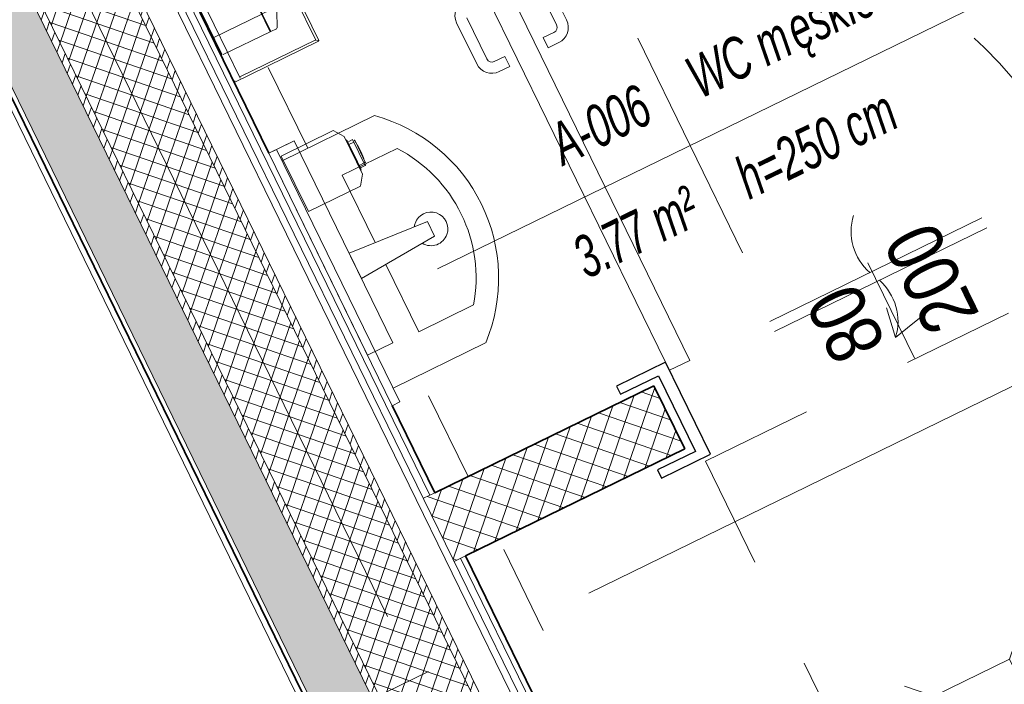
# Model space of a CAD drawing. Extents: x 6414462 to 20492237, y 5756825 to 17376351.
# Tile 29 of 127: x 6497754.65 to 6497756.4, y 5809731.56 to 5809732.75. Entities that reach past the tile are written whole.
import ezdxf

# ---------------------------------------------------------------- set-up
doc = ezdxf.new("R2010")
doc.units = 0
for name, pattern in [('__FK_przerywana', [0.32004, 0.16002, -0.16002]), ('IMPORT-Short Dash', [0.4, 0.2, -0.2]), ('Kreska', [0.635, 0.3175, -0.3175]), ('Linia siatki', [2.2225, 1.27, -0.3175, 0.3175, -0.3175])]:
    doc.linetypes.add(name, pattern=pattern)
for name, color, linetype, lineweight in [('A-AREA-IDEN', 7, 'Continuous', 5), ('A-DETL-MBND', 7, 'Continuous', 5), ('A-DOOR', 7, 'Continuous', 5), ('A-DOOR-HDLN', 7, 'Kreska', 5), ('A-DOOR-IDEN', 7, 'Continuous', 5), ('A-FLOR', 7, 'Continuous', 5), ('A-GENM', 7, 'Continuous', 5), ('A-WALL', 7, 'Continuous', 35), ('A-WALL-PATT', 7, 'Continuous', 35), ('I-FURN', 7, 'Continuous', 5), ('P-SANR-FIXT', 7, 'Continuous', 5), ('S-GRID', 7, 'Continuous', 5)]:
    doc.layers.add(name, color=color, linetype=linetype, lineweight=lineweight)
doc.layers.add('A-DETL', color=7, linetype='Continuous', lineweight=5, true_color=0x00a600)
doc.styles.add('Arial Narrow_1', font='txt', dxfattribs={"height": 1.5})
doc.styles.add('Arial_I_1', font='ariali.ttf', dxfattribs={"width": 0.65, "height": 7.5})
pattern_1 = [(71.0323616, (6497475.582077, 5808865.157373), (-0.01418553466, 0.00487551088), [])]

# ---------------------------------------------------------------- blocks, each defined once
blk = doc.blocks.new('Drz Drzwi pełne x1 ___regulowane - Dd - W - łazienkowe - 87_6 x 203_7 _80 x 200_-9243152-__-00_00 Przyziemie PB')
at = {"layer": 'A-DOOR'}
for p, q in [((-40.1, 87.7), (-40.1, 9.1)), ((-36.1, 87.7), (-36.1, 7.5)), ((-47, 71.56), (-47, 79.7)), ((-45, 71.56), (-45, 79.7)), ((-31.2, 71.56), (-31.2, 79.7)), ((-29.2, 71.56), (-29.2, 79.7)), ((-41.9, 70.56), (-44, 70.56)), ((-41.9, 68.56), (-41.9, 70.56)), ((-34.3, 68.56), (-34.3, 70.56)), ((-34.3, 70.56), (-32.2, 70.56)), ((-41.9, 68.56), (-44, 68.56)), ((-34.3, 68.56), (-32.2, 68.56)), ((-36.1, 7.5), (-40.1, 7.5)), ((-20.27, 7.5), (21.73, 7.5)), ((-20.27, 5.5), (21.73, 5.5)), ((-0.54, 0.52), (-1.4, -4.91)), ((3.96, -3.67), (-1.4, -4.91))]:
    blk.add_line(p, q, dxfattribs=at)
at = {"layer": 'A-DOOR', "lineweight": 25}
for p, q in [((-40.1, 9.1), (-49.8, 9.1)), ((-49.8, 9.1), (-49.8, 7.5)), ((-40.1, -9.1), (-40.1, 9.1)), ((-49.8, 7.5), (-42.3, 7.5)), ((-42.3, 7.5), (-42.3, -7.5)), ((-42.3, -7.5), (-49.8, -7.5)), ((-49.8, -7.5), (-49.8, -9.1)), ((-49.8, -9.1), (-40.1, -9.1))]:
    blk.add_line(p, q, dxfattribs=at)
at = {"layer": 'A-DOOR'}
for centre, radius, start, end in [((-44, 79.7), 3, 90, 180), ((-44, 71.56), 3, 180, 270), ((-44, 71.56), 1, 180, 270), ((-32.2, 71.56), 3, 270, 0), ((-32.2, 71.56), 1, 270, 0), ((8.57, 11.24), 9.79, 137.0478, 202.456), ((-8.57, 1.76), 9.79, 317.0478, 22.456)]:
    blk.add_arc(centre, radius, start, end, dxfattribs=at)
at = {"layer": 'A-DOOR-HDLN'}
blk.add_arc((-40.1, 7.5), 80.2, 360, 90, dxfattribs=at)
blk = doc.blocks.new('Mediclinics_Steel paper towel CZ folds dispenser_DT2106x - DT2106C-V11-__-00_00 Przyziemie PB')
at = {"layer": 'A-GENM'}
for p, q in [((63417.87, 65798.23), (63417.87, 65784.68)), ((63427.37, 65798.43), (63418.07, 65798.43)), ((63427.37, 65784.68), (63427.37, 65798.43)), ((63427.47, 65798.43), (63428.59, 65798.43)), ((63427.47, 65784.68), (63427.47, 65798.43)), ((63417.87, 65795.6), (63417.65, 65795.28)), ((63417.65, 65795.28), (63417.65, 65793.63)), ((63427.37, 65794.97), (63417.87, 65794.97)), ((63430.24, 65794.97), (63427.47, 65794.97)), ((63417.65, 65791.98), (63417.65, 65793.63)), ((63417.87, 65791.66), (63417.65, 65791.98)), ((63417.65, 65785.98), (63417.87, 65786.14)), ((63417.65, 65785.98), (63417.65, 65783.38)), ((63417.87, 65785.34), (63417.65, 65785.23)), ((63417.87, 65784.02), (63417.65, 65784.13)), ((63417.87, 65771.13), (63417.87, 65784.68)), ((63427.37, 65784.68), (63427.37, 65770.93)), ((63427.47, 65784.68), (63427.47, 65770.93)), ((63417.65, 65783.38), (63417.87, 65783.22)), ((63417.87, 65777.7), (63417.65, 65777.38)), ((63417.65, 65777.38), (63417.65, 65775.73)), ((63417.65, 65774.08), (63417.65, 65775.73)), ((63417.87, 65773.76), (63417.65, 65774.08)), ((63427.37, 65774.4), (63417.87, 65774.4)), ((63430.24, 65774.4), (63427.47, 65774.4)), ((63427.37, 65770.93), (63418.07, 65770.93)), ((63427.47, 65770.93), (63428.59, 65770.93))]:
    blk.add_line(p, q, dxfattribs=at)
for centre, radius, start, end in [((63418.07, 65798.23), 0.2, 90, 180), ((63428.59, 65798.23), 0.2, 24.4138, 90), ((63377.08, 65772.96), 57.58, 22.8167, 26.1517), ((63429.3, 65794.88), 0.949, 5.4726, 25.4207), ((63312.25, 65785.12), 118.41, 359.7887, 4.7719), ((63312.25, 65784.25), 118.41, 355.2281, 0.2113), ((63377.08, 65796.41), 57.58, 333.8483, 337.1833), ((63429.3, 65774.49), 0.949, 334.5793, 354.5274), ((63418.07, 65771.13), 0.2, 180, 270), ((63428.59, 65771.13), 0.2, 270, 335.5862)]:
    blk.add_arc(centre, radius, start, end, dxfattribs=at)
blk = doc.blocks.new('PRD_AR_WstBns_RodanWasteBin_RODX605_605S_607 - RODX605-V12-__-00_00 Przyziemie PB')
at = {"layer": 'I-FURN'}
for p, q in [((63434.23, 65801.14), (63417.65, 65801.14)), ((63418.95, 65765.86), (63418.95, 65800.91)), ((63418.95, 65800.69), (63434, 65800.69)), ((63434, 65800.91), (63434, 65765.86)), ((63434.45, 65765.86), (63434.45, 65800.91)), ((63417.65, 65765.64), (63434.23, 65765.64)), ((63434, 65766.09), (63418.95, 65766.09))]:
    blk.add_line(p, q, dxfattribs=at)
for points, knots in [([(63417.88, 65800.91), (63417.86, 65800.93), (63417.83, 65800.96), (63417.79, 65801), (63417.77, 65801.02), (63417.75, 65801.04), (63417.74, 65801.05), (63417.72, 65801.07), (63417.71, 65801.08), (63417.7, 65801.09), (63417.68, 65801.11), (63417.67, 65801.12), (63417.66, 65801.13), (63417.65, 65801.14), (63417.65, 65801.14)], [0, 0, 0, 0, 0.166667, 0.25, 0.333333, 0.375, 0.416667, 0.5, 0.541667, 0.583333, 0.666667, 0.75, 0.833333, 1, 1, 1, 1]), ([(63434.39, 65801.07), (63434.37, 65801.09), (63434.35, 65801.11), (63434.31, 65801.12), (63434.27, 65801.13), (63434.25, 65801.14), (63434.23, 65801.14)], [0, 0, 0, 0, 0.333333, 0.5, 0.666667, 1, 1, 1, 1]), ([(63434.45, 65800.91), (63434.45, 65800.93), (63434.45, 65800.96), (63434.44, 65801), (63434.42, 65801.03), (63434.4, 65801.06), (63434.39, 65801.07)], [0, 0, 0, 0, 0.333333, 0.5, 0.666667, 1, 1, 1, 1]), ([(63417.88, 65765.86), (63417.86, 65765.84), (63417.83, 65765.81), (63417.79, 65765.78), (63417.77, 65765.75), (63417.75, 65765.74), (63417.74, 65765.72), (63417.72, 65765.71), (63417.71, 65765.69), (63417.7, 65765.68), (63417.68, 65765.67), (63417.67, 65765.65), (63417.66, 65765.64), (63417.65, 65765.64), (63417.65, 65765.64)], [0, 0, 0, 0, 0.166667, 0.25, 0.333333, 0.375, 0.416667, 0.5, 0.541667, 0.583333, 0.666667, 0.75, 0.833333, 1, 1, 1, 1]), ([(63434.23, 65765.64), (63434.25, 65765.64), (63434.27, 65765.64), (63434.31, 65765.65), (63434.35, 65765.67), (63434.37, 65765.69), (63434.39, 65765.7)], [0, 0, 0, 0, 0.333333, 0.5, 0.666667, 1, 1, 1, 1]), ([(63434.39, 65765.7), (63434.4, 65765.72), (63434.42, 65765.74), (63434.44, 65765.78), (63434.45, 65765.82), (63434.45, 65765.84), (63434.45, 65765.86)], [0, 0, 0, 0, 0.333333, 0.5, 0.666667, 1, 1, 1, 1])]:
    blk.add_open_spline(points, degree=3, knots=knots, dxfattribs=at)
for points in [[(63434.39, 65801.07), (63434.37, 65801.06), (63434.34, 65801.03), (63434.29, 65800.97), (63434.25, 65800.93), (63434.23, 65800.91)], [(63434.23, 65765.86), (63434.25, 65765.84), (63434.29, 65765.8), (63434.34, 65765.75), (63434.37, 65765.72), (63434.39, 65765.7)]]:
    blk.add_open_spline(points, degree=3, dxfattribs=at)
blk = doc.blocks.new('OHy Szereg Umywalka ___FK_04_0 - _45 x 30_-9272457-__-00_00 Przyziemie PB')
at = {"layer": 'P-SANR-FIXT', "color": 142, "true_color": 0x0080c0}
for p, q in [((-3, 28.4), (-3, 39.27)), ((28, 39.27), (28, 28.4)), ((-10, 38.24), (-10, 19.9)), ((11.05, 38.4), (10, 23.4)), ((11.05, 38.4), (13.95, 38.4)), ((15, 23.4), (13.95, 38.4)), ((35, 19.9), (35, 38.24)), ((10.35, 28.4), (-3, 28.4)), ((28, 28.4), (14.65, 28.4)), ((15, 23.4), (10, 23.4))]:
    blk.add_line(p, q, dxfattribs=at)
for centre, radius, start, end in [((12.5, 18.4), 30, 90, 138.5904), ((12.5, 18.4), 30, 41.4096, 90), ((12.5, 18.4), 26, 90, 126.5949), ((12.5, 18.4), 26, 53.4051, 90), ((12.5, 38.4), 3, 45, 225), ((12.5, 38.4), 3, 303.0422, 45), ((12.5, 38.4), 3, 225, 236.9578)]:
    blk.add_arc(centre, radius, start, end, dxfattribs=at)
blk = doc.blocks.new('MEBLE lustro łazienka wtopione - MEBLE lustro łazienka wtopione-V14-__-00_00 Przyziemie PB')
at = {"layer": 'I-FURN'}
for p, q in [((20, 0), (-30, 0)), ((-30, 0), (-30, -1.5)), ((-30, -1.5), (20, -1.5)), ((-20, -5), (-20, 0)), ((-20, 0), (20, 0)), ((20, 0), (20, -5)), ((20, -1.5), (20, 0)), ((20, -1.5), (20, -5)), ((20, -5), (-20, -5)), ((20, -5), (17.75, -5))]:
    blk.add_line(p, q, dxfattribs=at)
blk = doc.blocks.new('Mediclinics_Foam soap dispenser_DJF0032x - DJ0032-V15-__-00_00 Przyziemie PB')
at = {"layer": 'A-GENM'}
for p, q in [((63429.72, 65750.19), (63419.4, 65750.19)), ((63419.4, 65739.19), (63419.4, 65750.19)), ((63429.72, 65750.19), (63430.97, 65748.4)), ((63430.97, 65748.4), (63430.97, 65740.97)), ((63430.97, 65747.7), (63431.06, 65747.7)), ((63431.04, 65746.95), (63431.06, 65747.7)), ((63431.06, 65747.7), (63431.14, 65747.45)), ((63431.14, 65747.45), (63431.14, 65744.69)), ((63431.14, 65747.24), (63432.1, 65747.24)), ((63432.1, 65742.13), (63432.1, 65747.24)), ((63431.04, 65746.95), (63431.04, 65742.42)), ((63431.14, 65746.76), (63432.11, 65746.76)), ((63432.38, 65746.84), (63432.38, 65742.53)), ((63432.38, 65746.02), (63432.45, 65746.02)), ((63432.45, 65746.02), (63432.45, 65744.69)), ((63431.14, 65741.92), (63431.14, 65744.69)), ((63432.45, 65743.35), (63432.45, 65744.69)), ((63431.06, 65741.67), (63431.04, 65742.42)), ((63431.06, 65741.67), (63431.14, 65741.92)), ((63432.11, 65742.61), (63431.14, 65742.61)), ((63431.14, 65742.13), (63432.1, 65742.13)), ((63432.38, 65743.35), (63432.45, 65743.35)), ((63430.97, 65740.97), (63429.72, 65739.19)), ((63430.97, 65741.67), (63431.06, 65741.67)), ((63429.72, 65739.19), (63419.4, 65739.19))]:
    blk.add_line(p, q, dxfattribs=at)
for centre, start, end in [((63431.93, 65746.83), 0.2541, 67.1598), ((63431.93, 65742.54), 292.8402, 359.7459)]:
    blk.add_arc(centre, 0.443, start, end, dxfattribs=at)
for centre, major_axis, ratio, start_param, end_param in [((63429.36, 65734.4), (0, 13.36), 0.367595, 5.911327, 5.932882), ((63431.87, 65746.56), (0.505, 0.007), 0.438242, 6.262186, 7.360585), ((63429.36, 65754.97), (0, 13.36), 0.367595, 3.491852, 3.513413), ((63431.87, 65742.84), (-0.503, 0.043), 0.470954, 2.095124, 3.194033)]:
    blk.add_ellipse(centre, major_axis=major_axis, ratio=ratio, start_param=start_param, end_param=end_param, dxfattribs=at)
blk = doc.blocks.new('OHy Kratka ze złączką ___FK_4_0 - 15 x 15-9284528-__-00_00 Przyziemie PB')
at = {"layer": 'P-SANR-FIXT', "color": 142, "true_color": 0x0080c0}
for p, q in [((5, 62.5), (1.11, 66.39)), ((5, 62.5), (1.11, 66.39)), ((20, 62.5), (23.89, 66.39)), ((20, 62.5), (23.89, 66.39)), ((20, 62.5), (5, 62.5)), ((5, 62.5), (5, 47.5)), ((20, 47.5), (20, 62.5)), ((5, 47.5), (1.11, 43.61)), ((5, 47.5), (1.11, 43.61)), ((5, 47.5), (20, 47.5)), ((20, 47.5), (23.89, 43.61)), ((20, 47.5), (23.89, 43.61)), ((12.5, 34.5), (12.5, 38.5)), ((5.57, 30.3), (12.5, 34.5)), ((17.35, 23.49), (5.57, 30.3)), ((5.57, 18), (17.35, 23.49)), ((12.5, 14), (5.57, 18)), ((12.5, 7.5), (12.5, 14))]:
    blk.add_line(p, q, dxfattribs=at)
blk = doc.blocks.new('METKA_POMIESZCZENIA PB NL Lubin - Rozbudowana - z ramką-8603349-__-00_00 Przyziemie PB')
at = {"layer": 'A-AREA-IDEN'}
for p, q in [((0, 0.425), (0, 0)), ((-1, 0), (1.3, 0)), ((0, 0), (0, -0.425))]:
    blk.add_line(p, q, dxfattribs=at)
blk = doc.blocks.new('ODr Oznaczenie drzwi ___FK_4_0 - pb-5810492-__-00_00 Przyziemie PB')
at = {"layer": 'A-DOOR-IDEN'}
blk.add_line((0, -0.1939), (0, 0.1834), dxfattribs=at)

msp = doc.modelspace()

# ---------------------------------------------------------------- hatches: boundary and pattern name
at = {"layer": 'A-WALL-PATT', "lineweight": 5}
h = msp.add_hatch(dxfattribs=at)
h.set_pattern_fill('FP_7', color=256, scale=0.01, angle=26.0324, style=0, pattern_type=2)
h.set_pattern_definition([(26.0323616, (6497475.582077, 5808865.157373), (0.01535980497, 0.02280471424), [0.01587, -0.03175]), (146.0323616, (6497475.582077, 5808865.157373), (-0.02742936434, 0.00189962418), [0.01587, -0.03175]), (86.0323616, (6497475.582077, 5808865.157373), (-0.01206955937, 0.02470433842), [0, -0.03175, 0.01587, 0])])
h.paths.add_polyline_path([(6497755.8014, 5809730.2644), (6497755.8805, 5809730.303), (6497752.315, 5809737.6028), (6497752.2252, 5809737.5589), (6497755.7906, 5809730.2591)])
h = msp.add_hatch(dxfattribs=at)
h.set_pattern_fill('FP_9', color=256, scale=0.01, angle=26.0324, style=0, pattern_type=2)
h.set_pattern_definition([(71.0323616, (6497475.582077, 5808865.157373), (-0.0236425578, 0.0081258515), []), (161.0323616, (6497475.582077, 5808865.157373), (-0.0081258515, -0.0236425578), [])])
h.paths.add_polyline_path([(6497755.9264, 5809730.5063), (6497755.9552, 5809730.5203), (6497752.5104, 5809737.573), (6497752.3756, 5809737.5072), (6497755.8204, 5809730.4545)])
h = msp.add_hatch(dxfattribs=at)
h.set_pattern_fill('FP_8', color=256, scale=0.01, angle=26.0324, style=0, pattern_type=2)
h.set_pattern_definition(pattern_1)
h.paths.add_polyline_path([(6497755.8846, 5809730.3189), (6497755.8862, 5809730.3197), (6497752.3702, 5809737.5184), (6497752.3589, 5809737.5129), (6497755.875, 5809730.3142)])
h = msp.add_hatch(dxfattribs=at)
h.set_pattern_fill('FP_8', color=256, scale=0.01, angle=26.0324, style=0, pattern_type=2)
h.set_pattern_definition(pattern_1)
h.paths.add_polyline_path([(6497755.9497, 5809730.5315), (6497755.9609, 5809730.537), (6497752.5875, 5809737.4437), (6497752.5763, 5809737.4382), (6497755.9429, 5809730.5455)])
h = msp.add_hatch(dxfattribs=at)
h.set_pattern_fill('FP_11', color=256, scale=0.01, angle=26.0324, style=0, pattern_type=2)
h.set_pattern_definition([(71.0323616, (6497475.582077, 5808865.157373), (-0.0283710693, 0.0097510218), []), (161.0323616, (6497475.582077, 5808865.157373), (-0.0097510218, -0.0283710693), [])])
h.paths.add_polyline_path([(6497755.4224, 5809731.782), (6497755.8326, 5809731.9823), (6497755.7777, 5809732.0947), (6497755.3676, 5809731.8943)])
h.paths.add_polyline_path([(6497756.6197, 5809732.3668), (6497756.7904, 5809732.4502), (6497756.7356, 5809732.5625), (6497756.5649, 5809732.4791), (6497756.5923, 5809732.423)])

# ---------------------------------------------------------------- linework, layer by layer
at = {"layer": 'A-DETL', "linetype": 'IMPORT-Short Dash'}
for q in [(6497756.588, 5809732.3117, 0.1), (6497756.1324, 5809731.4215, 0.1)]:
    msp.add_line((6497755.8691, 5809731.9606, 0.1), q, dxfattribs=at)
at = {"layer": 'A-DETL-MBND', "linetype": '__FK_przerywana'}
for p, q in [((6497755.1618, 5809732.5172, 0.1), (6497755.0903, 5809732.6635, 0.1)), ((6497755.4471, 5809731.9331, 0.1), (6497755.3593, 5809732.1129, 0.1)), ((6497756.0023, 5809730.7965, 0.1), (6497755.5019, 5809731.8208, 0.1))]:
    msp.add_line(p, q, dxfattribs=at)
at = {"layer": 'A-FLOR'}
msp.add_line((6497755.8238, 5809730.149, 0.1), (6497752.2051, 5809737.5579, 0.1), dxfattribs=at)
at = {"layer": 'A-WALL'}
for p, q in [((6497752.2145, 5809737.5626, 0.1), (6497755.8308, 5809730.1585, 0.1)), ((6497755.0926, 5809732.5085, 0.1), (6497754.8509, 5809733.0033, 0.1)), ((6497755.7777, 5809732.0947, 0.1), (6497755.3878, 5809731.9042, 0.1)), ((6497755.8326, 5809731.9823, 0.1), (6497755.7777, 5809732.0947, 0.1)), ((6497755.3878, 5809731.9042, 0.1), (6497755.3121, 5809732.0592, 0.1)), ((6497755.4426, 5809731.7919, 0.1), (6497755.8326, 5809731.9823, 0.1)), ((6497755.9429, 5809730.7675, 0.1), (6497755.4426, 5809731.7919, 0.1))]:
    msp.add_line(p, q, dxfattribs=at)
at = {"layer": 'A-WALL', "lineweight": 5}
for p, q in [((6497752.2252, 5809737.5589, 0.1), (6497755.8345, 5809730.1692, 0.1)), ((6497755.8805, 5809730.303, 0.1), (6497752.3589, 5809737.5129, 0.1)), ((6497755.8862, 5809730.3197, 0.1), (6497752.3756, 5809737.5072, 0.1)), ((6497752.5763, 5809737.4382, 0.1), (6497755.9552, 5809730.5203, 0.1)), ((6497752.593, 5809737.4325, 0.1), (6497755.9609, 5809730.537, 0.1)), ((6497753.5313, 5809735.6538, 0.1), (6497755.9337, 5809730.7352, 0.1)), ((6497753.52, 5809735.6483, 0.1), (6497755.9839, 5809730.6039, 0.1)), ((6497754.0889, 5809734.5406, 0.1), (6497755.3788, 5809731.8998, 0.1)), ((6497755.3676, 5809731.8943, 0.1), (6497755.3878, 5809731.9042, 0.1)), ((6497755.4224, 5809731.782, 0.1), (6497755.4426, 5809731.7919, 0.1)), ((6497755.4336, 5809731.7875, 0.1), (6497755.9394, 5809730.7519, 0.1))]:
    msp.add_line(p, q, dxfattribs=at)
at = {"layer": 'S-GRID', "linetype": 'Linia siatki'}
for p, q in [((6497751.8198, 5809738.816, 0.1), (6497756.705, 5809728.8143, 0.1)), ((6497753.6651, 5809730.7503, 0.1), (6497766.5124, 5809737.0253, 0.1))]:
    msp.add_line(p, q, dxfattribs=at)

# ---------------------------------------------------------------- block references
at = {"layer": 'A-AREA-IDEN', "xscale": 0.4999999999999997, "yscale": 0.4999999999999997, "zscale": 0.4999999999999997, "rotation": 26.03236155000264}
msp.add_blockref('METKA_POMIESZCZENIA PB NL Lubin - Rozbudowana - z ramką-8603349-__-00_00 Przyziemie PB', (6497755.842, 5809732.5222, 0.1), dxfattribs=at)
at = {"layer": 'A-DOOR', "xscale": 0.01, "yscale": 0.01, "zscale": 0.01, "rotation": 26.03236155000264}
msp.add_blockref('Drz Drzwi pełne x1 ___regulowane - Dd - W - łazienkowe - 87_6 x 203_7 _80 x 200_-9243152-__-00_00 Przyziemie PB', (6497756.1987, 5809732.2307, 0.1), dxfattribs=at)
at = {"layer": 'A-DOOR-IDEN', "xscale": 0.4999999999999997, "yscale": 0.4999999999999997, "zscale": 0.4999999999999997, "rotation": 26.03236155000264}
msp.add_blockref('ODr Oznaczenie drzwi ___FK_4_0 - pb-5810492-__-00_00 Przyziemie PB', (6497756.1987, 5809732.2307, 0.1), dxfattribs=at)
at = {"layer": 'A-GENM', "xscale": 0.01, "yscale": 0.01, "zscale": 0.01, "rotation": 26.03236155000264}
for name in ['Mediclinics_Steel paper towel CZ folds dispenser_DT2106x - DT2106C-V11-__-00_00 Przyziemie PB', 'Mediclinics_Foam soap dispenser_DJF0032x - DJ0032-V15-__-00_00 Przyziemie PB']:
    msp.add_blockref(name, (6497473.8255, 5808863.3732, 0.1), dxfattribs=at)
at = {"layer": 'I-FURN', "xscale": 0.01, "yscale": 0.01, "zscale": 0.01}
for name, p, rotation in [('PRD_AR_WstBns_RodanWasteBin_RODX605_605S_607 - RODX605-V12-__-00_00 Przyziemie PB', (6497473.8255, 5808863.3732, 0.1), 26.03236155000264), ('MEBLE lustro łazienka wtopione - MEBLE lustro łazienka wtopione-V14-__-00_00 Przyziemie PB', (6497755.1804, 5809732.3287, 0.1), 116.0323615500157)]:
    msp.add_blockref(name, p, dxfattribs=dict(at, rotation=rotation))
at = {"layer": 'P-SANR-FIXT', "xscale": 0.01, "yscale": 0.01, "zscale": 0.01}
for name, p, rotation in [('OHy Szereg Umywalka ___FK_04_0 - _45 x 30_-9272457-__-00_00 Przyziemie PB', (6497754.9811, 5809732.3176, 0.1), 296.0323615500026), ('OHy Kratka ze złączką ___FK_4_0 - 15 x 15-9284528-__-00_00 Przyziemie PB', (6497756.505, 5809730.9586, 0.1), 26.03236155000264)]:
    msp.add_blockref(name, p, dxfattribs=dict(at, rotation=rotation))

# ---------------------------------------------------------------- texts
at = {"layer": 'A-AREA-IDEN', "char_height": 0.075, "attachment_point": 1, "rotation": 26.0324, "style": 'Arial_I_1'}
for s, insert, width in [('ęskie', (6497756.0027, 5809732.7577, 0.1), 0.195411), ('WC m', (6497755.8269, 5809732.6718, 0.1), 0.237099), ('A-006', (6497755.584, 5809732.5532, 0.1), 0.224072), ('h=250 cm', (6497755.9145, 5809732.4925, 0.1), 0.372584), ('3.77 m²', (6497755.6252, 5809732.3512, 0.1), 0.286603)]:
    msp.add_mtext(s, dxfattribs=dict(at, insert=insert, width=width))
at = {"layer": 'A-DOOR-IDEN', "char_height": 0.1, "attachment_point": 1, "rotation": 116.0324, "style": 'Arial Narrow_1'}
for s, insert, width in [('200', (6497756.2681, 5809732.1773, 0.1), 0.192405), ('80', (6497756.102, 5809732.1256, 0.1), 0.12827)]:
    msp.add_mtext(s, dxfattribs=dict(at, insert=insert, width=width))

doc.saveas('drawing.dxf')
